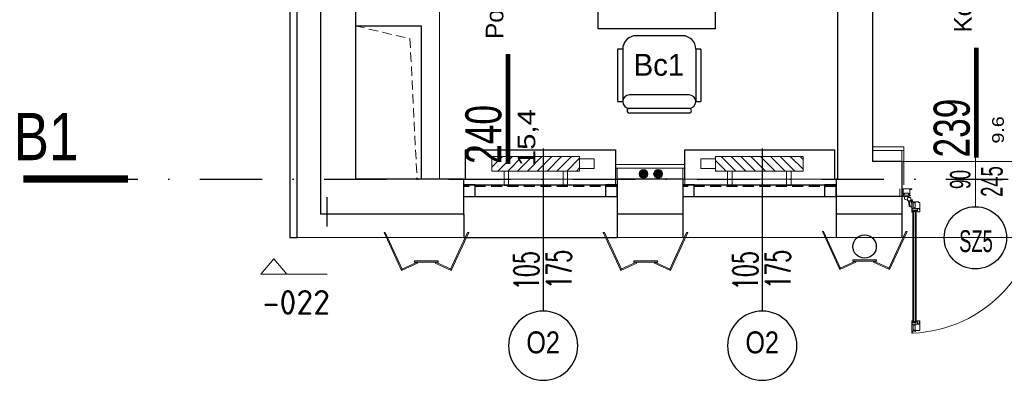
# Model space of a CAD drawing. Header units: millimetres. Extents: x 14495 to 271441, y -21035 to 2232.
# Tile 94 of 227: x 82222 to 82895, y -3352 to -3105. Entities that reach past the tile are written whole.
import ezdxf
from ezdxf.enums import TextEntityAlignment as Align

# ---------------------------------------------------------------- set-up
doc = ezdxf.new("R2010")
doc.units = ezdxf.units.MM
for name, pattern in [('DASHDOT', [1, 0.5, -0.25, 0, -0.25]), ('DASHED2', [9.525, 6.35, -3.175]), ('HIDDENX2', [0.75, 0.5, -0.25])]:
    doc.linetypes.add(name, pattern=pattern)
for name, color, linetype in [('-- TECH  SYMBOLE', 1, 'Continuous'), ('-- TECH WYPOSAŻENIE', 2, 'Continuous'), ('_1_cienkie', 251, 'Continuous'), ('_A_widok', 1, 'Continuous'), ('a-bloki-drzwi', 52, 'Continuous'), ('a-cienka', 8, 'Continuous'), ('A-POW-NR', 1, 'Continuous'), ('a_blok_kółko', 1, 'Continuous'), ('a_blok_opis', 1, 'Continuous'), ('A_bloki-drzwi', 1, 'Continuous'), ('A_BLOKI_KÓŁKO', 1, 'Continuous'), ('A_BLOKI_OPIS', 1, 'Continuous'), ('A_KOTA', 7, 'Continuous'), ('A_L przerywana', 251, 'HIDDENX2'), ('A_L_WIDOK', 1, 'Continuous'), ('A_Lwidok', 1, 'Continuous'), ('A_okładzina HPL', 37, 'Continuous'), ('A_OSIE', 252, 'DASHDOT'), ('A_PROJEKTOWANE', 3, 'Continuous'), ('A_SC_DZIAlOWE', 4, 'Continuous'), ('TECH Meble', 1, 'Continuous')]:
    doc.layers.add(name, color=color, linetype=linetype)
for name, color, linetype, lineweight in [('0-c.o.-grzejniki', 34, 'Continuous', 9), ('A_ALUMINIUM', 1, 'Continuous', 13), ('A_KOTY', 42, 'Continuous', 20), ('A_L_CIENKA', 251, 'Continuous', 5), ('A_obudowy G-K', 31, 'Continuous', 0), ('SAN_Przewody powrotne CO na rzucie', 180, 'Continuous', 40), ('SAN_Przewody zasilające CO na rzucie', 20, 'Continuous', 40)]:
    doc.layers.add(name, color=color, linetype=linetype, lineweight=lineweight)
doc.layers.add('A-POW', color=2, linetype='Continuous', plot=False)
doc.styles.add('ARIAL1_2', font='arial.ttf', dxfattribs={"width": 1.2})
doc.styles.add('arialce', font='ARIALN.TTF')
doc.styles.add('AVAL', font='txt')
doc.styles.add('cent', font='swissel.ttf')
doc.styles.add('cg', font='GOTHIC.TTF')
doc.styles.add('iso', font='isocpeur.ttf', dxfattribs={"width": 1.2})
doc.styles.add('ROMANS', font='romans', dxfattribs={"width": 0.6})
doc.styles.add('switz721ltexbt', font='swissel.ttf')

# ---------------------------------------------------------------- blocks, each defined once
blk = doc.blocks.new('OSS2')
at = {"linetype": 'Continuous', "const_width": 5}
blk.add_lwpolyline([(-71.57, 0), (0, 0)], dxfattribs=at)
at = {"style": 'cent'}
blk.add_attdef('01', (-80.01, 12.93), '', height=32.4, dxfattribs=at)
blk = doc.blocks.new('AQQSSA')
for p, q in [((42.36, 91.05), (42.36, 93.95)), ((48.36, 91.07), (48.36, 93.97)), ((48.36, 91.07), (48.36, 93.97)), ((45.06, 85.14), (45.06, 88.34)), ((45.66, 88.34), (45.06, 88.34)), ((45.46, 88.34), (45.46, 5.91)), ((45.46, 88.34), (45.46, 85.14)), ((46.86, 88.34), (45.46, 88.34)), ((45.46, 87.34), (46.86, 88.34)), ((45.46, 88.34), (46.86, 87.34)), ((46.86, 87.34), (45.46, 87.34)), ((46.86, 88.34), (46.86, 5.91)), ((0, -45.32), (0, 0)), ((45.06, 5.91), (45.06, 2.71)), ((45.06, 2.71), (45.46, 2.71)), ((45.46, 2.71), (45.46, 5.91)), ((46.86, 2.71), (46.86, 5.91)), ((46.86, 2.71), (47.46, 2.71)), ((47.46, 5.91), (47.46, 2.71)), ((48.36, -0.01), (48.36, -2.91)), ((48.36, -0.01), (48.36, -2.91)), ((49.25, -0.01), (48.36, -0.01)), ((48.76, -2.91), (48.36, -2.91)), ((49.06, -4.59), (48.86, -3)), ((49.06, -5.71), (49.06, -4.61)), ((49.71, -0.31), (50.16, -0.28)), ((49.71, -0.31), (50.28, -4.4)), ((50.16, -0.28), (50.16, -0.1)), ((50.16, -0.1), (50.16, -0.1)), ((50.37, -7), (50.93, -7.04)), ((50.38, -0.27), (50.96, -4.43)), ((51.02, -7.14), (51.02, -7.7)), ((51.63, -5.09), (53.67, -5.67)), ((53.92, -6.8), (53.92, -7.7)), ((-57.5, -7.7), (-57.5, -13.7)), ((53.92, -7.7), (51.02, -7.7)), ((57.5, -7.7), (57.5, -13.7))]:
    blk.add_line(p, q)
at = {"linetype": 'Continuous'}
for p, q in [((42.36, 88.69), (42.36, 86.97)), ((42.8, 88.69), (42.36, 88.69)), ((42.38, 86.94), (44.21, 86.94)), ((42.55, 88.57), (42.92, 88.57)), ((42.82, 89.14), (42.76, 89.03)), ((42.78, 88.97), (42.8, 88.96)), ((42.8, 88.96), (42.8, 88.69)), ((42.92, 88.57), (42.92, 89.11)), ((44.31, 89.04), (44.08, 89.19)), ((44.08, 88.74), (44.12, 88.74)), ((44.08, 87.63), (44.08, 88.74)), ((44.08, 87.17), (44.26, 87.66)), ((44.08, 87.09), (44.08, 87.17)), ((44.26, 87.12), (44.08, 87.09)), ((44.12, 88.99), (44.29, 88.99)), ((44.12, 88.74), (44.12, 88.99)), ((44.14, 87.7), (44.12, 87.63)), ((44.26, 86.99), (44.26, 87.12)), ((42.36, 2.05), (42.36, 3.78)), ((42.8, 2.05), (42.36, 2.05)), ((42.38, 3.8), (44.21, 3.8)), ((42.82, 1.61), (42.76, 1.71)), ((42.78, 1.77), (42.8, 1.78)), ((42.8, 1.78), (42.8, 2.05)), ((44.08, 3.65), (44.08, 3.57)), ((44.26, 3.62), (44.08, 3.65)), ((44.08, 3.57), (44.26, 3.08)), ((44.08, 3.11), (44.08, 2)), ((44.08, 2), (44.12, 2)), ((44.31, 1.7), (44.08, 1.56)), ((44.14, 3.04), (44.12, 3.11)), ((44.12, 2), (44.12, 1.75)), ((44.12, 1.75), (44.29, 1.75)), ((44.26, 3.75), (44.26, 3.62)), ((45.46, 3.71), (46.86, 3.71)), ((46.86, 2.71), (45.46, 3.71)), ((46.86, 3.71), (45.46, 2.71)), ((45.46, 2.71), (46.86, 2.71))]:
    blk.add_line(p, q, dxfattribs=at)
for points in [[(45.85, 94.69), (46.24, 94.69, -0.41455), (46.26, 94.67), (46.26, 94.47, -0.466308), (46.24, 94.45), (45.93, 94.5, 0.466308), (45.91, 94.48), (45.91, 94.06, 0.520587), (45.93, 94.04), (46.18, 94.13, -0.520587), (46.21, 94.11), (46.21, 94.03, -0.315299), (46.01, 93.74), (45.91, 93.71, 0.315377), (45.87, 93.66), (45.87, 90.57, 0.315578), (45.91, 90.52), (46.01, 90.49, -0.315299), (46.21, 90.2), (46.21, 90.12, -0.520587), (46.18, 90.1), (45.93, 90.19, 0.520587), (45.91, 90.18), (45.91, 89.75, 0.466308), (45.93, 89.73), (46.24, 89.78, -0.466308), (46.26, 89.76), (46.26, 89.56, -0.414372), (46.24, 89.54), (42.86, 89.54), (42.86, 89.39), (42.76, 89.39), (42.76, 89.54), (42.54, 89.54), (42.54, 87.94), (42.76, 87.94), (42.76, 88.09), (42.86, 88.09), (42.86, 87.74, -0.414214), (42.76, 87.64), (42.76, 87.79), (42.51, 87.79), (42.51, 87.09), (42.76, 87.09), (42.76, 87.24, -0.414214), (42.86, 87.14), (42.86, 86.94), (42.38, 86.94, -0.414214), (42.36, 86.96), (42.36, 94.11, -0.414214), (42.38, 94.14), (45.62, 94.14, 0.414214), (45.67, 94.19), (45.67, 95.04, -0.414214), (45.72, 95.09), (45.8, 95.09, -0.414214), (45.85, 95.04)], [(47.96, 95.42), (47.96, 95.57, 0.414214), (47.86, 95.47), (47.86, 95.27), (48.18, 95.27), (48.18, 94.72), (46.99, 94.72, 0.414328), (46.97, 94.7), (46.97, 94.49, 0.466308), (46.99, 94.47), (47.3, 94.53, -0.466308), (47.32, 94.51), (47.32, 94.08, -0.520587), (47.3, 94.06), (47.05, 94.15, 0.520587), (47.02, 94.13), (47.02, 94.05, 0.315299), (47.22, 93.77), (47.33, 93.73, -0.315578), (47.36, 93.69), (47.36, 90.6, -0.315578), (47.33, 90.55), (47.22, 90.51, 0.315299), (47.02, 90.23), (47.02, 90.15, 0.520587), (47.05, 90.13), (47.3, 90.22, -0.520587), (47.32, 90.2), (47.32, 89.78, -0.466308), (47.3, 89.76), (46.99, 89.81, 0.466308), (46.97, 89.79), (46.97, 89.59, 0.414372), (46.99, 89.57), (47.86, 89.57), (47.86, 89.42), (47.96, 89.42), (47.96, 89.57), (48.18, 89.57), (48.18, 87.97), (47.96, 87.97), (47.96, 88.12), (47.86, 88.12), (47.86, 87.77, 0.414214), (47.96, 87.67), (47.96, 87.82), (48.21, 87.82), (48.21, 87.12), (47.96, 87.12), (47.96, 87.27, 0.414214), (47.86, 87.17), (47.86, 86.97), (48.33, 86.97, 0.414214), (48.36, 86.99), (48.36, 96.24, 0.414214), (48.33, 96.27), (47.86, 96.27), (47.86, 96.07, 0.414214), (47.96, 95.97), (47.96, 96.12), (48.21, 96.12), (48.21, 95.42)], [(46.28, -3.63), (46.28, -3.43, 0.466308), (46.25, -3.41), (45.95, -3.46, -0.466308), (45.92, -3.44), (45.92, -3.02, -0.520587), (45.95, -3), (46.2, -3.09, 0.520587), (46.22, -3.07), (46.22, -2.99, 0.315299), (46.02, -2.71), (45.92, -2.67, -0.315578), (45.89, -2.62), (45.89, 0.47, -0.315578), (45.92, 0.51), (46.02, 0.55, 0.315299), (46.22, 0.83), (46.22, 0.91, 0.520587), (46.2, 0.93), (45.95, 0.84, -0.520587), (45.92, 0.86), (45.92, 1.29, -0.466308), (45.95, 1.31), (46.25, 1.25, 0.466308), (46.28, 1.27), (46.28, 1.48, 0.414294), (46.26, 1.5), (44.56, 1.5), (44.56, 2), (44.2, 2), (44.16, 1.85), (44.16, 1.8), (44.36, 1.8), (44.36, 1.5), (43.48, 1.5), (43.46, 1.47), (43.43, 1.5), (42.56, 1.5), (42.56, 1.8), (42.76, 1.8), (42.76, 1.85), (42.72, 2), (42.36, 2), (42.36, -3.1), (43.11, -3.1, -0.414214), (43.16, -3.15), (43.16, -4, 0.414214), (43.21, -4.05), (43.29, -4.05, 0.414214), (43.34, -4), (43.34, -3.7, -0.414214), (43.39, -3.65), (46.26, -3.65, 0.414261)], [(47.96, -4.35), (47.96, -4.5, -0.414214), (47.86, -4.4), (47.86, -4.2), (48.18, -4.2), (48.18, -3.65), (46.99, -3.65, -0.414328), (46.97, -3.63), (46.97, -3.43, -0.466308), (46.99, -3.41), (47.3, -3.46, 0.466308), (47.32, -3.44), (47.32, -3.02, 0.520587), (47.3, -3), (47.05, -3.09, -0.520587), (47.02, -3.07), (47.02, -2.99, -0.315299), (47.22, -2.71), (47.33, -2.67, 0.315578), (47.36, -2.62), (47.36, 0.47, 0.315578), (47.33, 0.52), (47.22, 0.55, -0.315299), (47.02, 0.83), (47.02, 0.92, -0.520587), (47.05, 0.93), (47.3, 0.85, 0.520587), (47.32, 0.86), (47.32, 1.29, 0.466308), (47.3, 1.31), (46.99, 1.25, -0.466308), (46.97, 1.27), (46.97, 1.48, -0.414372), (46.99, 1.5), (47.86, 1.5), (47.86, 1.65), (47.96, 1.65), (47.96, 1.5), (48.18, 1.5), (48.18, 3.1), (47.96, 3.1), (47.96, 2.95), (47.86, 2.95), (47.86, 3.3, -0.414214), (47.96, 3.4), (47.96, 3.25), (48.21, 3.25), (48.21, 3.95), (47.96, 3.95), (47.96, 3.8, -0.414214), (47.86, 3.9), (47.86, 4.1), (48.33, 4.1, -0.414214), (48.36, 4.07), (48.36, -5.18, -0.414214), (48.33, -5.2), (47.86, -5.2), (47.86, -5, -0.414214), (47.96, -4.9), (47.96, -5.05), (48.21, -5.05), (48.21, -4.35)], [(-49.81, -9.07, -0.414214), (-49.83, -9.09), (-50.04, -9.09, -0.466982), (-50.06, -9.06), (-50, -8.75, 0.466982), (-50.02, -8.73), (-50.45, -8.73, 0.520198), (-50.47, -8.76), (-50.38, -9, -0.520198), (-50.4, -9.03), (-50.48, -9.03, -0.315377), (-50.76, -8.83), (-50.8, -8.73, 0.315377), (-50.84, -8.7), (-53.93, -8.7, 0.315377), (-53.98, -8.73), (-54.02, -8.83, -0.315377), (-54.3, -9.03), (-54.38, -9.03, -0.520822), (-54.4, -9), (-54.31, -8.76, 0.520822), (-54.33, -8.73), (-54.75, -8.73, 0.466529), (-54.77, -8.76), (-54.72, -9.06, -0.466529), (-54.74, -9.09), (-54.94, -9.09, -0.414214), (-54.96, -9.07), (-54.96, -7.88), (-55.26, -7.88), (-55.26, -8.1), (-55.31, -8.1), (-55.46, -8.06), (-55.46, -7.7), (-50.39, -7.7, -0.414214), (-50.36, -7.72), (-50.36, -8.45, 0.414214), (-50.31, -8.5), (-49.46, -8.5, -0.414214), (-49.41, -8.55), (-49.41, -8.63, -0.414214), (-49.46, -8.68), (-49.81, -8.68)], [(-54.94, -12.6), (-54.96, -12.57), (-54.96, -11.7), (-55.26, -11.7), (-55.26, -11.9), (-55.31, -11.9), (-55.46, -11.86), (-55.46, -11.5), (-54.96, -11.5), (-54.96, -9.8, -0.414214), (-54.94, -9.78), (-54.74, -9.78, -0.466723), (-54.72, -9.8), (-54.77, -10.11, 0.466723), (-54.75, -10.13), (-54.33, -10.13, 0.520693), (-54.31, -10.1), (-54.4, -9.86, -0.520693), (-54.38, -9.83), (-54.3, -9.83, -0.315377), (-54.02, -10.03), (-53.98, -10.13, 0.315377), (-53.93, -10.17), (-50.84, -10.17, 0.315377), (-50.8, -10.13), (-50.76, -10.03, -0.315377), (-50.48, -9.83), (-50.4, -9.83, -0.520567), (-50.38, -9.86), (-50.47, -10.1, 0.520567), (-50.45, -10.13), (-50.02, -10.13, 0.466308), (-50, -10.11), (-50.06, -9.8, -0.466308), (-50.04, -9.78), (-49.83, -9.78, -0.414214), (-49.81, -9.8), (-49.81, -13.52), (-49.26, -13.52), (-49.26, -13.2), (-49.06, -13.2, -0.414214), (-48.96, -13.3), (-49.11, -13.3), (-49.11, -13.55), (-48.41, -13.55), (-48.41, -13.3), (-48.56, -13.3, -0.414214), (-48.46, -13.2), (-48.26, -13.2), (-48.26, -13.67, -0.414214), (-48.29, -13.7), (-55.46, -13.7), (-55.46, -13.34), (-55.31, -13.3), (-55.26, -13.3), (-55.26, -13.5), (-54.96, -13.5), (-54.96, -12.62)], [(54.94, -12.6), (54.96, -12.57), (54.96, -11.7), (55.26, -11.7), (55.26, -11.9), (55.32, -11.9), (55.46, -11.86), (55.46, -11.5), (54.96, -11.5), (54.96, -9.8, 0.414214), (54.94, -9.78), (54.74, -9.78, 0.466723), (54.72, -9.8), (54.78, -10.11, -0.466723), (54.76, -10.13), (54.33, -10.13, -0.520693), (54.31, -10.1), (54.4, -9.86, 0.520693), (54.38, -9.83), (54.3, -9.83, 0.315377), (54.02, -10.03), (53.98, -10.13, -0.315377), (53.93, -10.17), (50.84, -10.17, -0.315377), (50.8, -10.13), (50.76, -10.03, 0.315377), (50.48, -9.83), (50.4, -9.83, 0.520567), (50.38, -9.86), (50.47, -10.1, -0.520567), (50.45, -10.13), (50.02, -10.13, -0.466308), (50, -10.11), (50.06, -9.8, 0.466308), (50.04, -9.78), (49.83, -9.78, 0.414214), (49.81, -9.8), (49.81, -13.52), (49.26, -13.52), (49.26, -13.2), (49.06, -13.2, 0.414214), (48.96, -13.3), (49.11, -13.3), (49.11, -13.55), (48.41, -13.55), (48.41, -13.3), (48.56, -13.3, 0.414214), (48.46, -13.2), (48.26, -13.2), (48.26, -13.67, 0.414214), (48.29, -13.7), (55.46, -13.7), (55.46, -13.34), (55.31, -13.3), (55.26, -13.3), (55.26, -13.5), (54.96, -13.5), (54.96, -12.62)], [(49.81, -9.07, 0.414214), (49.83, -9.09), (50.04, -9.09, 0.466982), (50.06, -9.06), (50, -8.75, -0.466982), (50.02, -8.73), (50.45, -8.73, -0.520198), (50.47, -8.76), (50.38, -9, 0.520198), (50.4, -9.03), (50.48, -9.03, 0.315377), (50.76, -8.83), (50.8, -8.73, -0.315377), (50.85, -8.7), (53.93, -8.7, -0.315377), (53.98, -8.73), (54.02, -8.83, 0.315377), (54.3, -9.03), (54.38, -9.03, 0.520822), (54.4, -9), (54.31, -8.76, -0.520822), (54.33, -8.73), (54.76, -8.73, -0.466529), (54.78, -8.76), (54.72, -9.06, 0.466529), (54.74, -9.09), (54.94, -9.09, 0.414214), (54.96, -9.07), (54.96, -7.88), (55.26, -7.88), (55.26, -8.1), (55.31, -8.1), (55.46, -8.06), (55.46, -7.7), (50.39, -7.7, 0.414214), (50.36, -7.72), (50.36, -8.45, -0.414214), (50.31, -8.5), (49.46, -8.5, 0.414214), (49.41, -8.55), (49.41, -8.63, 0.414214), (49.46, -8.68), (49.81, -8.68)]]:
    blk.add_lwpolyline(points, format="xyb", close=True)
blk.add_lwpolyline([(45.06, 2.71), (47.46, 2.71), (47.46, 88.34), (45.06, 88.34)], close=True)
for centre, radius, start, end in [((50.94, -2.44), 98.71, 92.02188, 183.05228), ((48.76, -3.01), 0.1, 6.97289, 90), ((48.86, -4.61), 0.2, 359.96581, 6.97289), ((55.06, -5.7), 6, 172.17523, 187.82472), ((49.61, -4.95), 0.5, 97.82442, 172.17583), ((49.61, -6.45), 0.5, 187.82412, 262.17514), ((49.29, -4.05), 4.04, 77.58938, 90.54654), ((50.36, -10.4), 6, 82.17523, 97.82471), ((50.36, -1), 6, 262.17525, 269.99997), ((50.19, -0.3), 0.2, 7.91309, 97.91309), ((50.36, -1), 6, 269.99997, 277.82475), ((50.92, -7.14), 0.1, 0, 85.31364), ((51.11, -4.95), 0.5, 7.82412, 82.17524), ((51.11, -6.45), 0.5, 277.82451, 352.17588), ((45.66, -5.7), 6, 1.91021, 7.82472), ((45.66, -5.7), 6, 352.17528, 358.08979), ((53.61, -5.86), 0.2, 13.55208, 74.20041), ((49.88, -6.77), 4.04, 359.45346, 13.55208)]:
    blk.add_arc(centre, radius, start, end)
for centre, radius, start, end in [((42.38, 86.97), 0.025, 180, 270), ((42.55, 88.52), 0.05, 90, 101.64057), ((42.8, 89.01), 0.04, 150.00003, 240), ((42.87, 89.11), 0.05, 0, 150.00003), ((44.05, 89.15), 0.0493, 44.70716, 180.77228), ((44.1, 87.63), 0.02, 180, 339.99993), ((44.2, 87.68), 0.06, 339.99996, 159.99996), ((44.21, 86.99), 0.05, 270, 0), ((44.29, 89.02), 0.0307, 271.26287, 44.51566), ((42.38, 3.78), 0.025, 90, 180), ((42.8, 1.73), 0.04, 120, 209.99997), ((42.87, 1.63), 0.05, 209.99997, 0), ((44.1, 3.11), 0.02, 20.00007, 180), ((44.2, 3.06), 0.06, 200.00004, 20.00004), ((44.21, 3.75), 0.05, 0, 90), ((44.29, 1.72), 0.0307, 315.48434, 88.73713), ((45.66, -5.7), 6, 358.08979, 1.91021)]:
    blk.add_arc(centre, radius, start, end, dxfattribs=at)
at = {"layer": 'a_blok_kółko'}
blk.add_circle((0, 23.7), 23.7, dxfattribs=at)
at = {"layer": 'a_blok_kółko', "style": 'ROMANS', "width": 0.6}
blk.add_attdef('AL6C', text='', height=13, dxfattribs=at).set_placement((-0.43, 26.21), align=Align.MIDDLE)
blk.add_attdef('FD1-8', text='', height=13, rotation=90, dxfattribs=at).set_placement((6.15, -50.49), align=Align.RIGHT)
at = {"layer": 'a_blok_opis', "style": 'ROMANS', "width": 0.6}
for tag, p in [('200', (8.16, -20.77)), ('90', (-8.71, -20.77))]:
    blk.add_attdef(tag, text='', height=13, rotation=90, dxfattribs=at).set_placement(p, align=Align.MIDDLE)
blk = doc.blocks.new('fghsdx')
at = {"lineweight": 0}
for p, q in [((-37.08, -19.4), (-25.08, 6.6)), ((-36.19, -19.4), (-24.35, 6.26)), ((-14.42, 0.8), (-25.41, 5.87)), ((-14.08, 1.53), (-25.08, 6.6)), ((-16.15, 0.8), (0, 0.8)), ((-16.15, 0.8), (-16.15, 0)), ((-16.15, 0), (0, 0)), ((-14.42, 0.8), (-14.08, 1.53)), ((-2.07, 1.53), (8.92, 6.6)), ((-1.73, 0.8), (-2.07, 1.53)), ((-1.73, 0.8), (9.26, 5.87)), ((0, 0.8), (0, 0)), ((20.04, -19.4), (8.2, 6.26)), ((20.92, -19.4), (8.92, 6.6)), ((-37.08, -19.4), (-36.19, -19.4)), ((20.92, -19.4), (20.04, -19.4))]:
    blk.add_line(p, q, dxfattribs=at)
blk = doc.blocks.new('KOTA')
for p, q in [((0, 0), (-11.77, 14.19)), ((-11.77, 14.19), (16.2, 14.19)), ((0, 0), (11.77, 14.19)), ((16.2, 14.19), (48.6, 14.19))]:
    blk.add_line(p, q)
at = {"layer": 'A_KOTA', "color": 6, "style": 'AVAL'}
blk.add_attdef('%%P0,00', (-11.32, 18.66), '', height=14.4, dxfattribs=at)
blk = doc.blocks.new('HJTS')
at = {"color": 8}
blk.add_line((0, 0), (0, 111.34), dxfattribs=at)
at = {"layer": 'A_BLOKI_KÓŁKO', "ltscale": 0.04}
blk.add_circle((0, 135.04), 23.7, dxfattribs=at)
at = {"layer": 'A_BLOKI_OPIS', "style": 'ROMANS'}
for tag, height, width, p in [('O', 20.59, 0.5, (-0.05, 135.67)), ('100', 17.16, 0.6, (-11.49, 86.54)), ('200', 17.16, 0.6, (10.76, 86.54))]:
    blk.add_attdef(tag, text='', height=height, rotation=90, dxfattribs=dict(at, width=width)).set_placement(p, align=Align.MIDDLE)
blk = doc.blocks.new('K.1.1')
at = {"color": 2}
for p, q in [((-20.38, 53), (20.38, 53)), ((-20.38, 49.77), (20.38, 49.77)), ((-28.5, 9.23), (-28.5, 45.15)), ((-25, 45.15), (-28.5, 45.15)), ((-25, 9.23), (-25, 45.15)), ((-20.38, 40.54), (20.38, 40.54)), ((25, 9.23), (25, 45.15)), ((28.5, 45.15), (25, 45.15)), ((28.5, 9.23), (28.5, 45.15)), ((-28.5, 9.23), (-25, 9.23)), ((25, 9.23), (28.5, 9.23)), ((-15.77, 0), (15.77, 0))]:
    blk.add_line(p, q, dxfattribs=at)
for centre, radius, start, end in [((-20.38, 45.15), 4.62, 90, 270), ((-20.38, 51.38), 1.62, 90, 270), ((20.38, 51.38), 1.62, 270, 90), ((20.38, 45.15), 4.62, 270, 90), ((-15.77, 9.23), 9.23, 180, 270), ((15.77, 9.23), 9.23, 270, 0)]:
    blk.add_arc(centre, radius, start, end, dxfattribs=at)
at = {"style": 'ROMANS', "flags": 1}
for tag, p in [('OPIS', (-154.94, 45.65)), ('WYMIARY', (-154.7, 27.93)), ('PRODUCENT', (-155.26, 9.38)), ('TYP', (-155.26, -12.3))]:
    blk.add_attdef(tag, p, '', height=10, dxfattribs=at)
blk = doc.blocks.new('POW')
at = {"const_width": 5}
blk.add_lwpolyline([(125.3, 0), (0, 0)], dxfattribs=at)
at = {"style": 'switz721ltexbt'}
blk.add_attdef('001', (-1.8, 12.3), '', height=41.2, dxfattribs=at)
blk = doc.blocks.new('lopo')
at = {"layer": '0-c.o.-grzejniki'}
h = blk.add_hatch(dxfattribs=at)
h.set_pattern_fill('ANSI31', color=256, scale=1.5, angle=-0.01613, style=0)
h.set_pattern_definition([(-45.016127, (-132455.0023, -172292.014), (-3.36854379, -3.36664804), [])])
h.paths.add_polyline_path([(60, -9.98), (60, 0), (0, 0), (0, -9.98)])
at = {"layer": '0-c.o.-grzejniki', "ltscale": 2}
for points in [[(11.37, 10.03), (8.26, 10.03), (8.26, 0.02), (11.37, 0.02)], [(48.63, 10.03), (51.74, 10.03), (51.74, 0.02), (48.63, 0.02)], [(60, -1.75), (70, -1.75), (70, -8.23), (60, -8.23)]]:
    blk.add_lwpolyline(points, close=True, dxfattribs=at)
at = {"layer": '0-c.o.-grzejniki'}
blk.add_lwpolyline([(60, -9.98), (0, -9.98), (0, 0), (60, 0)], close=True, dxfattribs=at)

msp = doc.modelspace()

# ---------------------------------------------------------------- hatches: boundary and pattern name
at = {"layer": 'SAN_Przewody powrotne CO na rzucie', "lineweight": 13}
msp.add_hatch(color=256, dxfattribs=at).paths.add_polyline_path([(82661.41, -3210.76, 1), (82655.41, -3210.76, 1)])
at = {"layer": 'SAN_Przewody zasilające CO na rzucie', "lineweight": 13}
msp.add_hatch(color=256, dxfattribs=at).paths.add_polyline_path([(82651.41, -3210.76, 1), (82645.41, -3210.76, 1)])

# ---------------------------------------------------------------- linework, layer by layer
at = {"layer": '-- TECH WYPOSAŻENIE', "color": 2}
msp.add_lwpolyline([(82617.4, -3111.43), (82617.4, -3031.43), (82697.4, -3031.43), (82697.4, -3111.43)], close=True, dxfattribs=at)
at = {"layer": '_1_cienkie'}
for p, q in [((82431.79, -3226.76), (82431.79, -3246.76)), ((82525.44, -3238.26), (82525.44, -3254.26)), ((82630.37, -3238.26), (82630.37, -3254.26)), ((82675.37, -3238.26), (82675.37, -3254.26)), ((82780.29, -3238.26), (82780.29, -3254.26)), ((82825.29, -3238.26), (82825.29, -3254.26))]:
    msp.add_line(p, q, dxfattribs=at)
at = {"layer": '_1_cienkie', "lineweight": 0}
msp.add_line((82411.29, -3254.26), (83527.01, -3254.26), dxfattribs=at)
at = {"layer": '_A_widok'}
msp.add_line((82525.37, -3254.26), (82630.37, -3254.26), dxfattribs=at)
at = {"layer": 'a-cienka'}
for p, q in [((82411.29, -2862.4), (82411.29, -3254.26)), ((82825.37, -3226.26), (82780.37, -3226.26))]:
    msp.add_line(p, q, dxfattribs=at)
at = {"layer": 'A_bloki-drzwi'}
for p, q in [((82525.37, -3218.26), (82630.37, -3218.26)), ((82675.29, -3218.26), (82780.29, -3218.26)), ((82525.37, -3226.26), (82630.37, -3226.26)), ((82675.29, -3226.26), (82780.29, -3226.26))]:
    msp.add_line(p, q, dxfattribs=at)
for points in [[(82525.37, -3226.26), (82533.23, -3226.26), (82533.23, -3218.26), (82525.37, -3218.26)], [(82622.5, -3226.26), (82630.37, -3226.26), (82630.37, -3218.26), (82622.5, -3218.26)], [(82675.29, -3226.26), (82683.16, -3226.26), (82683.16, -3218.26), (82675.29, -3218.26)], [(82772.42, -3226.26), (82780.29, -3226.26), (82780.29, -3218.26), (82772.42, -3218.26)]]:
    msp.add_lwpolyline(points, close=True, dxfattribs=at)
at = {"layer": 'A_L przerywana', "ltscale": 15}
for p, q in [((82630.37, -3219.26), (82525.37, -3219.26)), ((82780.29, -3219.26), (82675.29, -3219.26))]:
    msp.add_line(p, q, dxfattribs=at)
at = {"layer": 'A_L_CIENKA', "linetype": 'DASHED2'}
for q in [(82451.29, -3109.26), (82496.29, -3214.26)]:
    msp.add_line((82496.29, -3109.26), q, dxfattribs=at)
at = {"layer": 'A_L_CIENKA'}
for p, q in [((82927.29, -3202.26), (82825.29, -3202.26)), ((82630.37, -3214.26), (82525.37, -3214.26)), ((82780.29, -3214.26), (82675.29, -3214.26)), ((82630.37, -3254.26), (82525.37, -3254.26)), ((82675.29, -3254.26), (82780.29, -3254.26)), ((82927.29, -3254.26), (82825.29, -3254.26))]:
    msp.add_line(p, q, dxfattribs=at)
at = {"layer": 'A_L_CIENKA', "linetype": 'DASHED2'}
msp.add_lwpolyline([(82451.29, -3109.26), (82488.6, -3118.07), (82493.45, -3214.26)], dxfattribs=at)
at = {"layer": 'A_L_WIDOK'}
msp.add_circle((82799.79, -3260.49), 8, dxfattribs=at)
at = {"layer": 'A_Lwidok'}
for points in [[(82526.69, -3214.26), (82526.69, -3194.26), (82629.19, -3194.26), (82629.19, -3214.26)], [(82676.69, -3214.26), (82676.69, -3194.26), (82779.19, -3194.26), (82779.19, -3214.26)]]:
    msp.add_lwpolyline(points, dxfattribs=at)
at = {"layer": 'A_obudowy G-K', "lineweight": 5}
for p, q in [((82826.62, -3192.26), (82826.62, -3218.26)), ((82629.19, -3204.26), (82629.19, -3218.26)), ((82676.69, -3204.26), (82676.69, -3218.26))]:
    msp.add_line(p, q, dxfattribs=at)
at = {"layer": 'A_obudowy G-K', "linetype": 'Continuous', "lineweight": 5}
for p, q in [((82825.36, -3194.76), (82825.35, -3202.26)), ((82630.44, -3206.76), (82630.45, -3214.26)), ((82675.43, -3206.76), (82675.42, -3214.26))]:
    msp.add_line(p, q, dxfattribs=at)
at = {"layer": 'A_obudowy G-K', "lineweight": 5}
for points in [[(82826.62, -3192.26), (82805.22, -3192.26)], [(82826.61, -3194.76), (82805.22, -3194.76)], [(82676.69, -3204.26), (82629.19, -3204.26)], [(82676.68, -3206.76), (82629.19, -3206.76)]]:
    msp.add_lwpolyline(points, dxfattribs=at)
at = {"layer": 'A_okładzina HPL', "lineweight": 30}
for p, q in [((82406.29, -2862.47), (82406.29, -3254.26)), ((82406.29, -3254.26), (82411.29, -3254.26))]:
    msp.add_line(p, q, dxfattribs=at)
at = {"layer": 'A_OSIE', "ltscale": 85}
msp.add_line((82259.79, -3214.26), (86562.29, -3214.26), dxfattribs=at)
at = {"layer": 'A_PROJEKTOWANE'}
for p, q in [((82427.29, -2862.4), (82427.29, -3238.26)), ((82451.29, -2862.47), (82451.29, -3214.26)), ((82781.22, -2871.84), (82781.22, -3214.26)), ((82805.22, -2871.84), (82805.22, -3202.26)), ((82825.29, -3202.26), (82805.22, -3202.26)), ((82825.29, -3202.26), (82825.29, -3240.26)), ((82825.29, -3202.26), (82825.29, -3240.26)), ((82525.37, -3214.26), (82451.29, -3214.26)), ((82525.37, -3214.26), (82525.37, -3238.88)), ((82630.37, -3214.26), (82630.37, -3238.88)), ((82630.37, -3214.26), (82630.37, -3238.88)), ((82675.29, -3214.26), (82630.37, -3214.26)), ((82675.29, -3214.26), (82675.29, -3238.26)), ((82781.28, -3214.26), (82780.29, -3214.26)), ((82780.29, -3214.26), (82780.29, -3238.26)), ((82780.29, -3214.26), (82780.29, -3238.26)), ((82780.29, -3214.26), (82780.29, -3240.26)), ((82525.37, -3238.26), (82427.29, -3238.26)), ((82675.29, -3238.26), (82630.37, -3238.26)), ((82825.37, -3238.26), (82780.37, -3238.26))]:
    msp.add_line(p, q, dxfattribs=at)
at = {"layer": 'A_SC_DZIAlOWE', "lineweight": 15}
msp.add_lwpolyline([(82451.29, -3096.76), (82508.79, -3096.76), (82508.79, -3214.26)], dxfattribs=at)
at = {"layer": 'A_SC_DZIAlOWE'}
msp.add_lwpolyline([(82451.29, -3109.26), (82496.29, -3109.26), (82496.29, -3214.26)], dxfattribs=at)
at = {"layer": 'SAN_Przewody powrotne CO na rzucie', "lineweight": 13}
msp.add_circle((82658.41, -3210.76), 3, dxfattribs=at)
at = {"layer": 'SAN_Przewody zasilające CO na rzucie', "lineweight": 13}
msp.add_circle((82648.41, -3210.76), 3, dxfattribs=at)

# ---------------------------------------------------------------- block references
at = {"layer": 'a-bloki-drzwi'}
ref = msp.add_blockref('HJTS', (82579.8, -3193.41), dxfattribs=dict(at, xscale=-1, rotation=180))
ref.add_attrib('O', 'O2', dxfattribs={"layer": 'A_BLOKI_OPIS', "extrusion": (0, 0, -1), "height": 15, "style": 'arialce', "text_generation_flag": 2}).set_placement((-82579.75, -3326.14), align=Align.MIDDLE)
ref.add_attrib('100', '105', dxfattribs={"layer": 'A_BLOKI_OPIS', "extrusion": (0, 0, -1), "height": 17.16, "rotation": 90, "style": 'ROMANS', "text_generation_flag": 4, "width": 0.6}).set_placement((-82568.3, -3277.01), align=Align.MIDDLE)
ref.add_attrib('200', '175', dxfattribs={"layer": 'A_BLOKI_OPIS', "extrusion": (0, 0, -1), "height": 17.16, "rotation": 90, "style": 'ROMANS', "text_generation_flag": 4, "width": 0.6}).set_placement((-82590.56, -3276.03), align=Align.MIDDLE)
ref = msp.add_blockref('HJTS', (82729.72, -3193.41), dxfattribs=dict(at, xscale=-1, rotation=180))
ref.add_attrib('O', 'O2', dxfattribs={"layer": 'A_BLOKI_OPIS', "extrusion": (0, 0, -1), "height": 15, "style": 'arialce', "text_generation_flag": 2}).set_placement((-82729.68, -3326.14), align=Align.MIDDLE)
ref.add_attrib('100', '105', dxfattribs={"layer": 'A_BLOKI_OPIS', "extrusion": (0, 0, -1), "height": 17.16, "rotation": 90, "style": 'ROMANS', "text_generation_flag": 4, "width": 0.6}).set_placement((-82718.23, -3277.01), align=Align.MIDDLE)
ref.add_attrib('200', '175', dxfattribs={"layer": 'A_BLOKI_OPIS', "extrusion": (0, 0, -1), "height": 17.16, "rotation": 90, "style": 'ROMANS', "text_generation_flag": 4, "width": 0.6}).set_placement((-82740.49, -3276.03), align=Align.MIDDLE)
at = {"layer": 'A-POW-NR'}
ref = msp.add_blockref('POW', (82555.72, -3203.83), dxfattribs=dict(at, xscale=0.6, yscale=0.6, zscale=0.6, rotation=90))
ref.add_attrib('88,88', '15,4', dxfattribs={"layer": 'A-POW', "height": 12, "rotation": 90, "style": 'ARIAL1_2', "width": 1.2}).set_placement((82574.38, -3166.31), align=Align.RIGHT)
ref.add_attrib('POKOJ', 'Pom. administracyjno-szkoleniowe', (82552.51, -3118.16), dxfattribs={"layer": 'A-POW', "height": 12, "rotation": 90, "style": 'arialce', "width": 1.2})
ref.add_attrib('001', '240', (82551.2, -3203.83), dxfattribs={"layer": '0', "height": 24.71, "rotation": 90, "style": 'switz721ltexbt', "width": 0.7})
ref = msp.add_blockref('POW', (82876.24, -3199.48), dxfattribs=dict(at, xscale=0.6, yscale=0.6, zscale=0.6, rotation=90))
ref.add_attrib('88,88', '9.6', dxfattribs={"layer": 'A-POW', "height": 8, "rotation": 90, "style": 'ARIAL1_2', "width": 1.2}).set_placement((82895.09, -3171.26), align=Align.RIGHT)
ref.add_attrib('POKOJ', 'Komora przyjęć / szatnia', (82873.03, -3113.8), dxfattribs={"layer": 'A-POW', "height": 12, "rotation": 90, "style": 'arialce', "width": 1.2})
ref.add_attrib('001', '239', (82871.73, -3199.48), dxfattribs={"layer": '0', "height": 24.71, "rotation": 90, "style": 'switz721ltexbt', "width": 0.7})
at = {"layer": 'A_ALUMINIUM'}
ref = msp.add_blockref('AQQSSA', (82875.62, -3233.18), dxfattribs=dict(at, xscale=0.9, yscale=0.9, zscale=0.9, rotation=180.0000000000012))
ref.add_attrib('90', '245', dxfattribs={"layer": 'a_blok_opis', "color": 0, "height": 15, "rotation": 270, "style": 'cent', "text_generation_flag": 6, "width": 0.6}).set_placement((82886.83, -3215.92), align=Align.MIDDLE)
ref.add_attrib('200', '90', dxfattribs={"layer": 'a_blok_opis', "color": 0, "height": 14, "rotation": 270, "style": 'cent', "text_generation_flag": 6, "width": 0.6}).set_placement((82865.22, -3214.55), align=Align.MIDDLE)
ref.add_attrib('AL6C', 'SZ5', dxfattribs={"layer": 'a_blok_kółko', "height": 15, "style": 'cent', "width": 0.6}).set_placement((82876.01, -3256.77), align=Align.MIDDLE)
at = {"layer": 'A_KOTY'}
ref = msp.add_blockref('KOTA', (82395.4, -3268.84), dxfattribs=dict(at, xscale=-0.7500000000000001, yscale=0.7500000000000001, zscale=0.75, rotation=179.9988365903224))
ref.add_attrib('001', '-022', dxfattribs={"layer": '0', "lineweight": -3, "height": 16.875, "rotation": 359.99884, "style": 'iso'}).set_placement((82410.85, -3307.17), align=Align.CENTER)
at = {"layer": 'A_okładzina HPL', "lineweight": 0, "xscale": -1, "rotation": 180}
for p in [(82507.94, -3270.28), (82657.94, -3270.28), (82807.94, -3269.66)]:
    msp.add_blockref('fghsdx', p, dxfattribs=at)
at = {"layer": 'A_OSIE'}
ref = msp.add_blockref('OSS2', (82224, -3214.26), dxfattribs=dict(at, xscale=-1))
ref.add_attrib('01', 'B1', dxfattribs={"layer": '0', "height": 32.4, "style": 'cent', "width": 0.8}).set_placement((82261.7, -3201.33), align=Align.RIGHT)
at = {"layer": 'A_PROJEKTOWANE', "xscale": -1, "rotation": 179.998208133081}
msp.add_blockref('lopo', (82544.74, -3208.73), dxfattribs=at)
at = {"layer": 'A_PROJEKTOWANE', "rotation": 180.001791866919}
msp.add_blockref('lopo', (82757.67, -3208.73), dxfattribs=at)
at = {"layer": 'TECH Meble', "rotation": 179.9999999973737}
msp.add_blockref('K.1.1', (82659.24, -3116.04), dxfattribs=at)

# ---------------------------------------------------------------- texts
at = {"layer": '-- TECH  SYMBOLE', "color": 1, "style": 'cg'}
msp.add_text('Bc1', height=15, dxfattribs=at).set_placement((82641.72, -3143.47))

doc.saveas('drawing.dxf')
